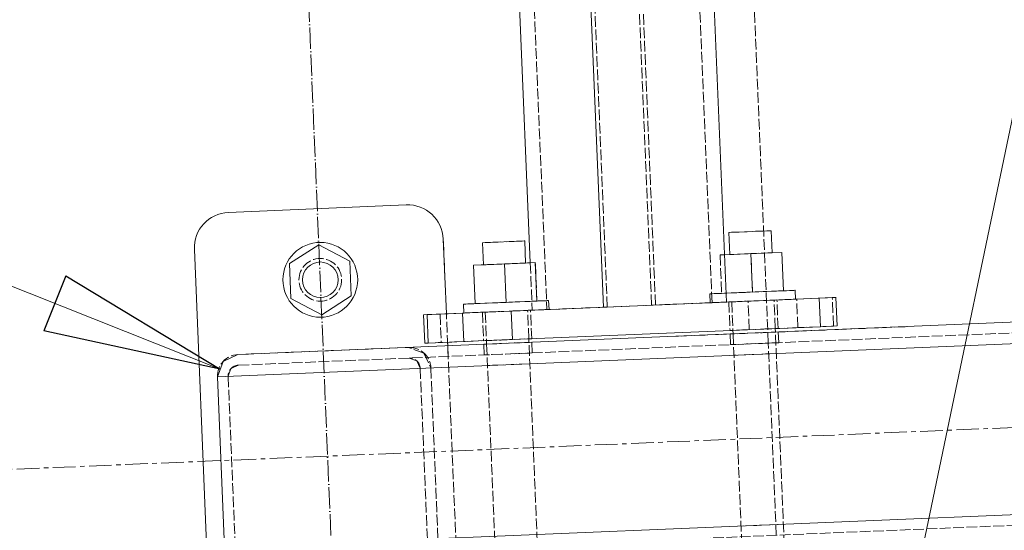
# Model space of a CAD drawing. Header units: millimetres. Extents: x -15129 to 9171, y -18789 to 5877.
# Tile 68 of 256: x -11658 to -11381, y -11677 to -11534. Entities that reach past the tile are written whole.
import ezdxf

# ---------------------------------------------------------------- set-up
doc = ezdxf.new("R2010")
doc.units = ezdxf.units.MM
for name, pattern in [('ACAD_ISO02W100', [15, 12, -3]), ('ACAD_ISO04W100', [30, 24, -3, 0, -3]), ('CENTER', [50.8, 31.75, -6.35, 6.35, -6.35])]:
    doc.linetypes.add(name, pattern=pattern)
for name, color, linetype in [('AS_Belki', 145, 'Continuous'), ('AS_Blachy', 30, 'Continuous'), ('AS_Kotwy', 9, 'Continuous'), ('AS_Sciany betonowe', 252, 'Continuous'), ('AS_Siatki', 72, 'Continuous'), ('AS_Sruby', 9, 'Continuous')]:
    doc.layers.add(name, color=color, linetype=linetype)

msp = doc.modelspace()

# ---------------------------------------------------------------- linework, layer by layer
at = {"color": 7, "lineweight": 13}
for p, q in [((-11447.81, -11891.14), (-11347.71, -11410.76)), ((-11601.64, -11632.2), (-11904.24, -11512.03))]:
    msp.add_line(p, q, dxfattribs=at)
at = {"color": 5, "linetype": 'CENTER', "lineweight": 13, "ltscale": 0.2}
msp.add_line((-12816.03, -11708.55, 76020), (-9438.33, -11567.67, 38010), dxfattribs=at)
at = {"color": 0, "linetype": 'ByBlock', "lineweight": -2}
for p, q in [((-11645.03, -11606), (-11651.18, -11621.49)), ((-11645.03, -11606), (-11601.64, -11632.2)), ((-11601.64, -11632.2), (-11651.18, -11621.49))]:
    msp.add_line(p, q, dxfattribs=at)
at = {"layer": 'AS_Belki', "color": 145, "linetype": 'Continuous', "lineweight": 13, "ltscale": 0.25}
for p, q in [((-11459.39, -11613.38), (-11541.51, -9644.17)), ((-11494.01, -11614.82), (-11576.12, -9645.62)), ((-11595.68, -9656.44), (-11514.54, -11602.37)), ((-11406.74, -11620.19), (-9601.81, -11544.91)), ((-9534.47, -11548.11), (-11602.42, -11634.36)), ((-9532.47, -11596.06), (-11600.42, -11682.31)), ((-11406.74, -11620.19), (-11475.96, -11623.08)), ((-11596.68, -11628.11), (-11475.96, -11623.08)), ((-11600.85, -11630.04), (-11602.43, -11634.36)), ((-11600.85, -11630.04), (-11602.42, -11634.36)), ((-11596.68, -11628.11), (-11600.85, -11630.04)), ((-11602.42, -11634.36), (-11600.42, -11682.31))]:
    msp.add_line(p, q, dxfattribs=at)
at = {"layer": 'AS_Belki', "color": 84, "linetype": 'ACAD_ISO02W100', "lineweight": 13, "ltscale": 0.25}
for p, q in [((-11592.01, -9646.28), (-11509.89, -11615.48)), ((-11492.91, -11614.78), (-11575.02, -9645.57)), ((-11480.47, -11614.26), (-11562.59, -9645.05)), ((-11479.38, -11614.21), (-11561.49, -9645.01)), ((-11463.49, -11613.55), (-11545.6, -9644.35)), ((-11596.55, -11631.11), (-9540.59, -11545.36)), ((-11594.3, -11685.06), (-9538.34, -11599.31)), ((-11514.54, -11602.37), (-11513.99, -11615.65)), ((-11480.47, -11614.26), (-11459.39, -11613.38)), ((-11513.99, -11615.65), (-11492.91, -11614.77)), ((-11509.28, -11615.46), (-11509.89, -11615.48)), ((-11509.28, -11615.46), (-11484.42, -11614.42)), ((-11475.96, -11623.08), (-11406.74, -11620.19)), ((-11445.71, -11621.81), (-11449.84, -11621.99)), ((-11445.59, -11621.81), (-11445.71, -11621.81)), ((-11444.89, -11621.78), (-11445.59, -11621.81)), ((-11444.77, -11624.78), (-11444.89, -11621.78)), ((-11457.71, -11622.31), (-11458.41, -11622.34)), ((-11457.59, -11622.31), (-11458.41, -11622.34)), ((-11458.41, -11622.34), (-11458.28, -11625.34)), ((-11453.46, -11622.14), (-11457.71, -11622.31)), ((-11548.72, -11626.11), (-11596.68, -11628.11)), ((-11544.41, -11627.69), (-11548.72, -11626.11)), ((-11526.82, -11625.2), (-11527.63, -11625.23)), ((-11527.63, -11625.23), (-11526.93, -11625.2)), ((-11527.63, -11625.23), (-11527.5, -11628.23)), ((-11526.93, -11625.2), (-11522.68, -11625.02)), ((-11524.37, -11625.09), (-11526.82, -11625.2)), ((-11517.37, -11624.8), (-11524.37, -11625.09)), ((-11514.93, -11624.7), (-11519.06, -11624.87)), ((-11514.12, -11624.67), (-11517.37, -11624.8)), ((-11514.81, -11624.7), (-11514.93, -11624.7)), ((-11514.12, -11624.67), (-11514.81, -11624.7)), ((-11513.99, -11627.66), (-11514.12, -11624.67)), ((-11457.58, -11625.31), (-11458.28, -11625.34)), ((-11457.47, -11625.31), (-11458.28, -11625.34)), ((-11457.58, -11625.31), (-11453.34, -11625.13)), ((-11445.58, -11624.81), (-11457.47, -11625.31)), ((-11449.71, -11624.98), (-11445.58, -11624.81)), ((-11448.03, -11624.91), (-11444.77, -11624.78)), ((-11444.77, -11624.78), (-11445.58, -11624.81)), ((-11445.58, -11624.81), (-11445.47, -11624.81)), ((-11444.77, -11624.78), (-11445.47, -11624.81)), ((-11548.6, -11629.11), (-11546.44, -11629.9)), ((-11548.6, -11629.11), (-11546.44, -11629.9)), ((-11546.44, -11629.9), (-11545.47, -11631.98)), ((-11544.41, -11627.69), (-11542.48, -11631.86)), ((-11526.69, -11628.19), (-11527.5, -11628.23)), ((-11526.81, -11628.2), (-11527.5, -11628.23)), ((-11522.56, -11628.02), (-11526.81, -11628.2)), ((-11514.8, -11627.7), (-11526.69, -11628.19)), ((-11518.94, -11627.87), (-11514.8, -11627.7)), ((-11513.99, -11627.66), (-11517.25, -11627.8)), ((-11513.99, -11627.66), (-11514.8, -11627.7)), ((-11514.8, -11627.7), (-11514.69, -11627.69)), ((-11514.69, -11627.69), (-11513.99, -11627.66)), ((-11445.46, -11627.81), (-11457.34, -11628.3)), ((-11598.64, -11632.07), (-11599.43, -11634.23)), ((-11599.43, -11634.23), (-11598.64, -11632.07)), ((-11598.64, -11632.07), (-11596.55, -11631.11)), ((-11545.47, -11631.98), (-11543.47, -11679.94)), ((-11542.48, -11631.86), (-11540.48, -11679.81)), ((-11540.48, -11679.81), (-11542.48, -11631.86)), ((-11514.68, -11630.7), (-11526.57, -11631.19)), ((-11597.43, -11682.19), (-11599.43, -11634.23)), ((-11443.46, -11675.77), (-11455.34, -11676.26))]:
    msp.add_line(p, q, dxfattribs=at)
at = {"layer": 'AS_Belki', "color": 84, "linetype": 'ACAD_ISO02W100', "lineweight": 13, "ltscale": 0.25, "extrusion": (-2.19889e-14, -4.65499e-14, -1)}
msp.add_arc((11548.47, -11632.11), 6, 87.6117, 177.6117, dxfattribs=at)
at = {"layer": 'AS_Belki', "color": 84, "linetype": 'ACAD_ISO02W100', "lineweight": 13, "ltscale": 0.25, "extrusion": (4.64452e-14, -1.94789e-14, -1)}
msp.add_arc((11596.43, -11634.11), 6, 357.6117, 87.6117, dxfattribs=at)
at = {"layer": 'AS_Belki', "color": 84, "linetype": 'ACAD_ISO02W100', "lineweight": 13, "ltscale": 0.25}
for centre, start, end in [((-11548.47, -11632.11), 2.3883, 92.3883), ((-11596.43, -11634.11), 92.3883, 182.3883)]:
    msp.add_arc(centre, 3, start, end, dxfattribs=at)
at = {"layer": 'AS_Blachy', "color": 145, "linetype": 'Continuous', "lineweight": 13, "ltscale": 0.25}
for p, q in [((-11549.39, -11586.1), (-11599.35, -11588.19)), ((-11538.11, -11616.66), (-11538.98, -11595.68)), ((-11608.92, -11598.6), (-11603.96, -11717.6)), ((-11484.42, -11614.42), (-11433.38, -11612.29)), ((-11439.72, -11612.56), (-11439.93, -11612.56)), ((-11429.72, -11612.14), (-11439.72, -11612.56)), ((-11428.73, -11612.1), (-11433.38, -11612.29)), ((-11433.05, -11620.29), (-11433.38, -11612.29)), ((-11428.39, -11620.09), (-11428.73, -11612.1)), ((-11533.56, -11616.47), (-11527.49, -11616.22)), ((-11527.49, -11616.22), (-11519.91, -11615.9)), ((-11484.42, -11614.42), (-11519.91, -11615.9)), ((-11519.91, -11615.9), (-11519.58, -11623.89)), ((-11539.89, -11616.73), (-11544.55, -11616.93)), ((-11544.55, -11616.93), (-11543.55, -11616.89)), ((-11544.55, -11616.93), (-11544.21, -11624.92)), ((-11543.55, -11616.89), (-11533.56, -11616.47)), ((-11543.55, -11616.89), (-11543.22, -11624.88)), ((-11539.89, -11616.73), (-11533.21, -11616.46)), ((-11533.56, -11616.47), (-11533.22, -11624.46)), ((-11519.58, -11623.89), (-11433.05, -11620.29)), ((-11433.05, -11620.29), (-11428.39, -11620.09)), ((-11543.22, -11624.88), (-11533.22, -11624.46)), ((-11533.22, -11624.46), (-11527.16, -11624.21)), ((-11527.16, -11624.21), (-11522.58, -11624.02)), ((-11522.58, -11624.02), (-11519.58, -11623.89)), ((-11544.21, -11624.92), (-11543.22, -11624.88)), ((-11537.73, -11625.65), (-11537.77, -11624.65))]:
    msp.add_line(p, q, dxfattribs=at)
at = {"layer": 'AS_Blachy', "color": 84, "linetype": 'ACAD_ISO02W100', "lineweight": 13, "ltscale": 0.25}
for p, q in [((-11538.52, -11606.88), (-11538.98, -11595.68)), ((-11463.99, -11613.57), (-11463.49, -11613.55)), ((-11463.49, -11613.55), (-11459.39, -11613.38)), ((-11453.36, -11613.13), (-11459.39, -11613.38)), ((-11455.52, -11613.22), (-11458.78, -11613.35)), ((-11458.08, -11613.32), (-11458.78, -11613.35)), ((-11458.78, -11613.35), (-11458.45, -11621.34)), ((-11458.08, -11613.32), (-11453.84, -11613.15)), ((-11455.52, -11613.22), (-11448.53, -11612.92)), ((-11453.03, -11621.12), (-11453.36, -11613.13)), ((-11450.21, -11612.99), (-11445.97, -11612.82)), ((-11445.27, -11612.79), (-11448.53, -11612.92)), ((-11448.53, -11612.92), (-11445.78, -11612.81)), ((-11445.27, -11612.79), (-11445.97, -11612.82)), ((-11439.93, -11612.56), (-11445.78, -11612.81)), ((-11444.94, -11620.78), (-11445.27, -11612.79)), ((-11439.38, -11620.55), (-11439.72, -11612.56)), ((-11428.59, -11612.09), (-11429.72, -11612.14)), ((-11429.39, -11620.13), (-11429.72, -11612.14)), ((-11428.73, -11612.1), (-11428.59, -11612.09)), ((-11533.21, -11616.46), (-11509.89, -11615.48)), ((-11524.74, -11616.1), (-11528, -11616.24)), ((-11528, -11616.24), (-11527.3, -11616.21)), ((-11528, -11616.24), (-11527.67, -11624.23)), ((-11527.3, -11616.21), (-11523.06, -11616.03)), ((-11519.91, -11615.9), (-11517.75, -11615.81)), ((-11519.44, -11615.88), (-11515.19, -11615.7)), ((-11514.49, -11615.67), (-11517.75, -11615.81)), ((-11515.19, -11615.7), (-11514.49, -11615.67)), ((-11514.16, -11623.67), (-11514.49, -11615.68)), ((-11463.99, -11613.57), (-11484.42, -11614.42)), ((-11539.89, -11616.73), (-11539.56, -11624.73)), ((-11535.23, -11685.6), (-11538.11, -11616.66)), ((-11457.75, -11621.32), (-11458.45, -11621.34)), ((-11458.45, -11621.34), (-11457.99, -11621.33)), ((-11455.19, -11621.21), (-11457.99, -11621.33)), ((-11457.75, -11621.32), (-11453.5, -11621.14)), ((-11448.19, -11620.92), (-11455.19, -11621.21)), ((-11445.7, -11620.81), (-11449.88, -11620.99)), ((-11448.19, -11620.92), (-11444.94, -11620.78)), ((-11445.45, -11620.8), (-11448.19, -11620.92)), ((-11445.7, -11620.81), (-11445.63, -11620.81)), ((-11444.94, -11620.78), (-11445.63, -11620.81)), ((-11439.38, -11620.55), (-11445.45, -11620.8)), ((-11429.39, -11620.13), (-11439.38, -11620.55)), ((-11428.39, -11620.09), (-11429.39, -11620.13)), ((-11539.56, -11624.73), (-11519.58, -11623.89)), ((-11527.67, -11624.23), (-11526.97, -11624.2)), ((-11527.67, -11624.23), (-11527.21, -11624.21)), ((-11524.41, -11624.1), (-11527.21, -11624.21)), ((-11526.97, -11624.2), (-11522.72, -11624.03)), ((-11517.42, -11623.8), (-11524.41, -11624.09)), ((-11519.1, -11623.87), (-11514.92, -11623.7)), ((-11517.42, -11623.8), (-11514.16, -11623.67)), ((-11514.92, -11623.7), (-11514.86, -11623.7)), ((-11514.86, -11623.7), (-11514.16, -11623.67)), ((-11544.21, -11624.92), (-11539.56, -11624.73)), ((-11537.61, -11628.65), (-11537.73, -11625.65))]:
    msp.add_line(p, q, dxfattribs=at)
msp.add_circle((-11573.54, -11607.13), 6, dxfattribs=at)
at = {"layer": 'AS_Blachy', "color": 145, "linetype": 'Continuous', "lineweight": 13, "ltscale": 0.25}
for centre, start, end in [((-11598.93, -11598.18), 92.3883, 182.3883), ((-11548.97, -11596.09), 2.3883, 92.3883)]:
    msp.add_arc(centre, 10, start, end, dxfattribs=at)
at = {"layer": 'AS_Kotwy', "color": 145, "linetype": 'Continuous', "lineweight": 13, "ltscale": 0.25}
for p, q in [((-11573.94, -11597.34), (-11582.22, -11602.59)), ((-11565.26, -11601.88), (-11573.94, -11597.34)), ((-11565.26, -11601.88), (-11564.85, -11611.67)), ((-11582.22, -11602.59), (-11581.81, -11612.38)), ((-11581.81, -11612.38), (-11573.13, -11616.92)), ((-11573.13, -11616.92), (-11564.85, -11611.67))]:
    msp.add_line(p, q, dxfattribs=at)
for radius in [10.5, 5]:
    msp.add_circle((-11573.54, -11607.13), radius, dxfattribs=at)
at = {"layer": 'AS_Sciany betonowe', "color": 145, "linetype": 'ACAD_ISO02W100', "lineweight": 13, "ltscale": 0.25}
msp.add_line((-11447.71, -11624.9), (-11530.34, -9643.71), dxfattribs=at)
at = {"layer": 'AS_Sciany betonowe', "color": 84, "linetype": 'ACAD_ISO02W100', "lineweight": 13, "ltscale": 0.25}
msp.add_line((-11445.46, -11678.85), (-11447.71, -11624.9), dxfattribs=at)
at = {"layer": 'AS_Siatki', "color": 20, "linetype": 'ACAD_ISO04W100', "lineweight": 13, "ltscale": 0.25}
msp.add_line((-11347.6, -17024.7), (-12017.05, -973.9), dxfattribs=at)
at = {"layer": 'AS_Sruby', "color": 145, "linetype": 'Continuous', "lineweight": 13, "ltscale": 0.25}
for p, q in [((-11458.03, -11593.8), (-11458.78, -11593.83)), ((-11458.78, -11593.83), (-11458.52, -11600.03)), ((-11456.49, -11593.74), (-11458.03, -11593.8)), ((-11455.84, -11593.71), (-11457.59, -11593.78)), ((-11454.39, -11593.65), (-11456.49, -11593.74)), ((-11453.62, -11593.62), (-11455.84, -11593.71)), ((-11451.29, -11593.52), (-11454.39, -11593.65)), ((-11449.84, -11593.46), (-11452.06, -11593.55)), ((-11449.19, -11593.43), (-11451.29, -11593.52)), ((-11448.08, -11593.39), (-11449.84, -11593.46)), ((-11447.05, -11593.35), (-11448.08, -11593.39)), ((-11446.89, -11593.34), (-11447.05, -11593.35)), ((-11446.64, -11599.53), (-11446.89, -11593.34)), ((-11527.25, -11596.69), (-11528, -11596.72)), ((-11528, -11596.72), (-11527.74, -11602.92)), ((-11525.71, -11596.63), (-11527.25, -11596.69)), ((-11525.06, -11596.6), (-11526.82, -11596.67)), ((-11523.61, -11596.54), (-11525.71, -11596.63)), ((-11522.84, -11596.51), (-11525.06, -11596.6)), ((-11520.51, -11596.41), (-11523.61, -11596.54)), ((-11519.06, -11596.35), (-11521.28, -11596.44)), ((-11518.41, -11596.32), (-11520.51, -11596.41)), ((-11517.3, -11596.28), (-11519.06, -11596.35)), ((-11516.27, -11596.23), (-11517.3, -11596.28)), ((-11516.12, -11596.23), (-11516.27, -11596.23)), ((-11515.86, -11602.42), (-11516.12, -11596.23)), ((-11443.91, -11599.42), (-11452.58, -11599.78)), ((-11443.91, -11599.42), (-11446.64, -11599.53)), ((-11443.46, -11610.21), (-11443.91, -11599.42)), ((-11513.14, -11602.31), (-11521.8, -11602.67)), ((-11513.14, -11602.31), (-11515.86, -11602.42)), ((-11512.69, -11613.1), (-11513.14, -11602.31)), ((-11452.58, -11599.78), (-11459.95, -11600.09)), ((-11458.52, -11600.03), (-11459.95, -11600.09)), ((-11452.13, -11610.57), (-11452.58, -11599.78)), ((-11521.8, -11602.67), (-11530.47, -11603.03)), ((-11527.74, -11602.92), (-11530.47, -11603.03)), ((-11530.02, -11613.82), (-11530.47, -11603.03)), ((-11521.35, -11613.46), (-11521.8, -11602.67)), ((-11459.43, -11610.88), (-11457.43, -11610.79)), ((-11455.23, -11610.7), (-11457.43, -11610.79)), ((-11452.91, -11610.6), (-11455.23, -11610.7)), ((-11450.56, -11610.51), (-11452.91, -11610.6)), ((-11448.28, -11610.41), (-11450.56, -11610.51)), ((-11448.28, -11610.41), (-11446.13, -11610.32)), ((-11444.22, -11610.24), (-11446.13, -11610.32)), ((-11442.62, -11610.18), (-11444.22, -11610.24)), ((-11443.12, -11610.2), (-11443.44, -11610.21)), ((-11441.75, -11610.14), (-11443.12, -11610.2)), ((-11441.38, -11610.12), (-11442.62, -11610.18)), ((-11440.78, -11610.1), (-11441.75, -11610.14)), ((-11440.55, -11610.09), (-11441.38, -11610.12)), ((-11440.17, -11610.07), (-11440.55, -11610.09)), ((-11440.06, -11612.57), (-11440.17, -11610.07)), ((-11522.14, -11613.49), (-11524.45, -11613.59)), ((-11519.79, -11613.39), (-11522.14, -11613.49)), ((-11517.5, -11613.3), (-11519.79, -11613.39)), ((-11517.5, -11613.3), (-11515.36, -11613.21)), ((-11513.45, -11613.13), (-11515.36, -11613.21)), ((-11511.84, -11613.06), (-11513.45, -11613.13)), ((-11512.34, -11613.08), (-11512.66, -11613.1)), ((-11510.97, -11613.03), (-11512.34, -11613.08)), ((-11510.6, -11613.01), (-11511.84, -11613.06)), ((-11510, -11612.99), (-11510.97, -11613.03)), ((-11509.77, -11612.98), (-11510.6, -11613.01)), ((-11509.39, -11612.96), (-11509.77, -11612.98)), ((-11509.28, -11615.46), (-11509.39, -11612.96)), ((-11459.43, -11610.88), (-11459.5, -11610.88)), ((-11455.13, -11613.2), (-11452.81, -11613.1)), ((-11448.17, -11612.91), (-11450.46, -11613)), ((-11448.17, -11612.91), (-11446.03, -11612.82)), ((-11446.03, -11612.82), (-11444.12, -11612.74)), ((-11442.51, -11612.67), (-11444.12, -11612.74)), ((-11442.51, -11612.67), (-11441.27, -11612.62)), ((-11440.44, -11612.59), (-11440.06, -11612.57)), ((-11533.24, -11613.95), (-11533.32, -11613.96)), ((-11533.32, -11613.96), (-11533.21, -11616.46)), ((-11532.7, -11613.93), (-11533.24, -11613.95)), ((-11531.73, -11613.89), (-11532.7, -11613.93)), ((-11530.86, -11613.86), (-11532.1, -11613.91)), ((-11530.37, -11613.83), (-11531.73, -11613.89)), ((-11530.06, -11613.82), (-11530.86, -11613.86)), ((-11528.65, -11613.76), (-11530.37, -11613.83)), ((-11528.55, -11616.26), (-11530.26, -11616.33)), ((-11528.65, -11613.76), (-11526.65, -11613.68)), ((-11524.45, -11613.59), (-11526.65, -11613.68)), ((-11524.35, -11616.09), (-11522.03, -11615.99)), ((-11517.39, -11615.8), (-11519.68, -11615.89)), ((-11517.39, -11615.8), (-11515.25, -11615.71)), ((-11515.25, -11615.71), (-11513.34, -11615.63)), ((-11511.74, -11615.56), (-11513.34, -11615.63)), ((-11511.74, -11615.56), (-11510.49, -11615.51)), ((-11510.49, -11615.51), (-11509.67, -11615.47)), ((-11509.67, -11615.47), (-11509.28, -11615.46)), ((-11533.21, -11616.46), (-11533.13, -11616.45)), ((-11533.13, -11616.45), (-11532.6, -11616.43)), ((-11532.6, -11616.43), (-11531.63, -11616.39)), ((-11531.63, -11616.39), (-11530.26, -11616.33)), ((-11457.64, -11621.31), (-11457.59, -11622.31)), ((-11445.71, -11621.81), (-11445.75, -11620.82)), ((-11526.86, -11624.2), (-11526.82, -11625.2)), ((-11514.93, -11624.7), (-11514.97, -11623.7))]:
    msp.add_line(p, q, dxfattribs=at)
at = {"layer": 'AS_Sruby', "color": 84, "linetype": 'ACAD_ISO02W100', "lineweight": 13, "ltscale": 0.25}
for p, q in [((-11458.63, -11593.83), (-11458.78, -11593.83)), ((-11457.59, -11593.78), (-11458.63, -11593.83)), ((-11447.65, -11593.37), (-11449.19, -11593.43)), ((-11446.89, -11593.34), (-11447.65, -11593.37)), ((-11527.85, -11596.72), (-11528, -11596.72)), ((-11526.82, -11596.67), (-11527.85, -11596.72)), ((-11516.87, -11596.26), (-11518.41, -11596.32)), ((-11516.12, -11596.23), (-11516.87, -11596.26)), ((-11454.13, -11599.85), (-11451.03, -11599.72)), ((-11446.64, -11599.53), (-11452.58, -11599.78)), ((-11451.8, -11599.75), (-11449.58, -11599.66)), ((-11451.03, -11599.72), (-11448.93, -11599.63)), ((-11449.58, -11599.66), (-11447.82, -11599.58)), ((-11448.93, -11599.63), (-11447.39, -11599.56)), ((-11447.82, -11599.58), (-11446.79, -11599.54)), ((-11447.39, -11599.56), (-11446.64, -11599.53)), ((-11446.79, -11599.54), (-11446.64, -11599.53)), ((-11515.86, -11602.42), (-11521.8, -11602.67)), ((-11518.8, -11602.54), (-11517.05, -11602.47)), ((-11518.15, -11602.52), (-11516.61, -11602.45)), ((-11517.05, -11602.47), (-11516.01, -11602.43)), ((-11516.61, -11602.45), (-11515.86, -11602.42)), ((-11516.01, -11602.43), (-11515.86, -11602.42)), ((-11512.69, -11613.1), (-11513.14, -11602.31)), ((-11459.95, -11600.09), (-11461.25, -11600.14)), ((-11459.95, -11600.09), (-11461.25, -11600.14)), ((-11461.25, -11600.14), (-11460.8, -11610.93)), ((-11452.58, -11599.78), (-11458.52, -11600.03)), ((-11458.52, -11600.03), (-11457.77, -11600)), ((-11458.52, -11600.03), (-11458.37, -11600.02)), ((-11458.37, -11600.02), (-11457.34, -11599.98)), ((-11457.77, -11600), (-11456.23, -11599.93)), ((-11457.34, -11599.98), (-11455.58, -11599.91)), ((-11456.23, -11599.93), (-11454.13, -11599.85)), ((-11455.58, -11599.91), (-11453.36, -11599.81)), ((-11452.13, -11610.57), (-11452.58, -11599.78)), ((-11521.8, -11602.67), (-11527.74, -11602.92)), ((-11527.74, -11602.92), (-11526.99, -11602.88)), ((-11527.74, -11602.92), (-11527.59, -11602.91)), ((-11527.59, -11602.91), (-11526.56, -11602.87)), ((-11526.99, -11602.88), (-11525.45, -11602.82)), ((-11526.56, -11602.87), (-11524.8, -11602.79)), ((-11525.45, -11602.82), (-11523.35, -11602.73)), ((-11524.8, -11602.79), (-11522.58, -11602.7)), ((-11523.35, -11602.73), (-11520.25, -11602.6)), ((-11521.02, -11602.64), (-11518.8, -11602.54)), ((-11520.25, -11602.6), (-11518.15, -11602.52)), ((-11460.8, -11610.93), (-11443.46, -11610.21)), ((-11459.5, -11610.88), (-11452.13, -11610.57)), ((-11458.12, -11610.82), (-11455.98, -11610.73)), ((-11453.69, -11610.64), (-11455.98, -11610.73)), ((-11452.91, -11610.6), (-11453.69, -11610.64)), ((-11452.13, -11610.57), (-11443.46, -11610.21)), ((-11449.03, -11610.44), (-11451.35, -11610.54)), ((-11446.83, -11610.35), (-11449.03, -11610.44)), ((-11446.83, -11610.35), (-11444.83, -11610.27)), ((-11443.44, -11610.21), (-11444.83, -11610.27)), ((-11440.24, -11610.08), (-11440.78, -11610.1)), ((-11440.17, -11610.07), (-11440.24, -11610.08)), ((-11530.02, -11613.82), (-11512.69, -11613.1)), ((-11526.65, -11613.68), (-11521.35, -11613.46)), ((-11522.92, -11613.52), (-11525.21, -11613.62)), ((-11522.14, -11613.49), (-11522.92, -11613.52)), ((-11521.35, -11613.46), (-11512.69, -11613.1)), ((-11518.25, -11613.33), (-11520.57, -11613.43)), ((-11516.05, -11613.24), (-11518.25, -11613.33)), ((-11516.05, -11613.24), (-11514.05, -11613.15)), ((-11512.66, -11613.1), (-11514.05, -11613.15)), ((-11509.46, -11612.96), (-11510, -11612.99)), ((-11509.39, -11612.96), (-11509.46, -11612.96)), ((-11463.71, -11611.05), (-11464.09, -11611.07)), ((-11464.09, -11611.07), (-11463.99, -11613.57)), ((-11464.02, -11611.07), (-11464.09, -11611.07)), ((-11463.63, -11611.05), (-11464.02, -11611.07)), ((-11463.99, -11613.57), (-11463.61, -11613.55)), ((-11463.99, -11613.57), (-11463.91, -11613.57)), ((-11463.91, -11613.57), (-11463.53, -11613.55)), ((-11463.62, -11611.05), (-11463.71, -11611.05)), ((-11463.48, -11611.05), (-11463.63, -11611.05)), ((-11462.88, -11611.02), (-11463.62, -11611.05)), ((-11463.61, -11613.55), (-11462.78, -11613.52)), ((-11463.53, -11613.55), (-11463.38, -11613.54)), ((-11462.51, -11611), (-11463.48, -11611.05)), ((-11463.38, -11613.54), (-11462.41, -11613.5)), ((-11461.64, -11610.97), (-11462.88, -11611.02)), ((-11462.78, -11613.52), (-11461.54, -11613.47)), ((-11461.14, -11610.95), (-11462.51, -11611)), ((-11462.41, -11613.5), (-11461.04, -11613.45)), ((-11460.84, -11610.93), (-11461.64, -11610.97)), ((-11459.93, -11613.4), (-11461.54, -11613.47)), ((-11459.5, -11610.88), (-11461.14, -11610.95)), ((-11459.4, -11613.38), (-11461.04, -11613.45)), ((-11460.03, -11610.9), (-11460.84, -11610.93)), ((-11460.8, -11610.93), (-11459.5, -11610.88)), ((-11459.53, -11610.88), (-11460.03, -11610.9)), ((-11459.93, -11613.4), (-11458.02, -11613.32)), ((-11459.53, -11610.88), (-11458.12, -11610.82)), ((-11459.4, -11613.38), (-11459.32, -11613.37)), ((-11459.32, -11613.37), (-11457.33, -11613.29)), ((-11458.02, -11613.32), (-11455.88, -11613.23)), ((-11457.22, -11613.29), (-11457.97, -11613.32)), ((-11457.82, -11613.31), (-11457.97, -11613.32)), ((-11457.97, -11613.32), (-11457.64, -11621.31)), ((-11456.78, -11613.27), (-11457.82, -11613.31)), ((-11457.33, -11613.29), (-11455.13, -11613.2)), ((-11455.67, -11613.22), (-11457.22, -11613.29)), ((-11455.02, -11613.19), (-11456.78, -11613.27)), ((-11453.59, -11613.13), (-11455.88, -11613.23)), ((-11453.58, -11613.13), (-11455.67, -11613.22)), ((-11455.02, -11613.19), (-11452.81, -11613.1)), ((-11453.59, -11613.14), (-11450.46, -11613.01)), ((-11450.47, -11613.01), (-11453.58, -11613.14)), ((-11451.24, -11613.04), (-11448.92, -11612.94)), ((-11451.24, -11613.04), (-11449.03, -11612.94)), ((-11448.38, -11612.92), (-11450.47, -11613)), ((-11447.27, -11612.87), (-11449.03, -11612.94)), ((-11448.92, -11612.94), (-11446.72, -11612.85)), ((-11446.83, -11612.85), (-11448.38, -11612.92)), ((-11446.23, -11612.83), (-11447.27, -11612.87)), ((-11446.08, -11612.82), (-11446.83, -11612.85)), ((-11446.72, -11612.85), (-11444.73, -11612.77)), ((-11446.08, -11612.82), (-11446.23, -11612.83)), ((-11445.75, -11620.82), (-11446.08, -11612.82)), ((-11443.01, -11612.69), (-11444.73, -11612.77)), ((-11443.01, -11612.69), (-11441.64, -11612.64)), ((-11441.64, -11612.64), (-11440.67, -11612.6)), ((-11441.27, -11612.62), (-11440.44, -11612.59)), ((-11440.67, -11612.6), (-11440.14, -11612.57)), ((-11440.14, -11612.57), (-11440.06, -11612.57)), ((-11532.93, -11613.94), (-11533.32, -11613.96)), ((-11532.1, -11613.91), (-11532.93, -11613.94)), ((-11529.15, -11616.29), (-11530.76, -11616.35)), ((-11529.26, -11613.79), (-11530.06, -11613.82)), ((-11530.02, -11613.82), (-11528.65, -11613.76)), ((-11527.35, -11613.71), (-11529.26, -11613.79)), ((-11529.15, -11616.29), (-11527.24, -11616.21)), ((-11528.55, -11616.26), (-11526.55, -11616.18)), ((-11527.35, -11613.71), (-11525.21, -11613.62)), ((-11527.24, -11616.21), (-11525.1, -11616.12)), ((-11526.44, -11616.17), (-11527.19, -11616.2)), ((-11527.19, -11616.2), (-11526.86, -11624.2)), ((-11527.04, -11616.2), (-11527.19, -11616.2)), ((-11526, -11616.15), (-11527.04, -11616.2)), ((-11524.35, -11616.09), (-11526.55, -11616.18)), ((-11524.9, -11616.11), (-11526.44, -11616.17)), ((-11524.24, -11616.08), (-11526, -11616.15)), ((-11522.81, -11616.02), (-11525.1, -11616.12)), ((-11522.8, -11616.02), (-11524.9, -11616.11)), ((-11524.24, -11616.08), (-11522.03, -11615.99)), ((-11522.81, -11616.02), (-11519.68, -11615.89)), ((-11519.7, -11615.89), (-11522.8, -11616.02)), ((-11520.46, -11615.92), (-11518.14, -11615.83)), ((-11520.46, -11615.92), (-11518.25, -11615.83)), ((-11517.6, -11615.8), (-11519.7, -11615.89)), ((-11516.49, -11615.76), (-11518.25, -11615.83)), ((-11518.14, -11615.83), (-11515.94, -11615.74)), ((-11516.06, -11615.74), (-11517.6, -11615.8)), ((-11515.46, -11615.72), (-11516.49, -11615.76)), ((-11515.3, -11615.71), (-11516.06, -11615.74)), ((-11515.94, -11615.74), (-11513.95, -11615.65)), ((-11515.3, -11615.71), (-11515.46, -11615.72)), ((-11514.97, -11623.7), (-11515.3, -11615.71)), ((-11512.23, -11615.58), (-11513.95, -11615.65)), ((-11512.23, -11615.58), (-11510.86, -11615.52)), ((-11510.86, -11615.52), (-11509.89, -11615.48)), ((-11509.89, -11615.48), (-11509.36, -11615.46)), ((-11509.36, -11615.46), (-11509.28, -11615.46)), ((-11533.21, -11616.46), (-11532.83, -11616.44)), ((-11532.83, -11616.44), (-11532, -11616.4)), ((-11532, -11616.4), (-11530.76, -11616.35)), ((-11443.21, -11681.76), (-11445.71, -11621.81)), ((-11457.59, -11622.31), (-11455.09, -11682.26)), ((-11526.82, -11625.2), (-11524.32, -11685.14)), ((-11512.43, -11684.65), (-11514.93, -11624.7))]:
    msp.add_line(p, q, dxfattribs=at)

doc.saveas('drawing.dxf')
